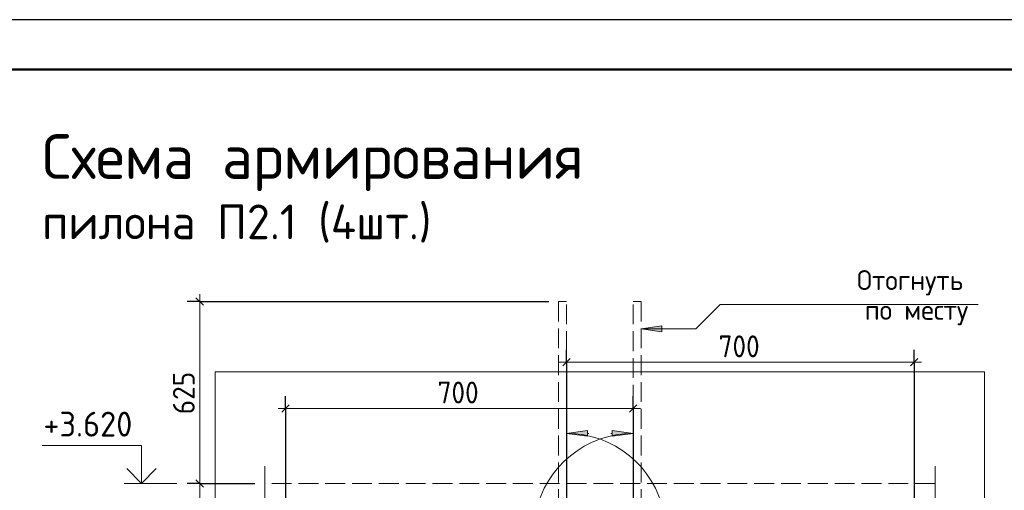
# Model space of a CAD drawing. Header units: millimetres. Extents: x 0 to 42000, y 0 to 29700.
# Tile 9 of 15: x 12930 to 22845, y 24962 to 29700. Entities that reach past the tile are written whole.
import ezdxf

# ---------------------------------------------------------------- set-up
doc = ezdxf.new("R2010")
doc.units = ezdxf.units.MM
doc.linetypes.add('______2', pattern=[270, 200, -70])
for name, color, linetype, lineweight in [('Standard', 7, 'Continuous', 25), ('ЖБ Перекрытие верхний уровень', 7, 'Continuous', 18), ('Заголовок чертежа', 7, 'Continuous', 25), ('Позиционная метка диаметр_ шаг', 7, 'Continuous', 13), ('Примечания', 7, 'Continuous', 13)]:
    doc.layers.add(name, color=color, linetype=linetype, lineweight=lineweight)
doc.styles.add('ISOCPEUR', font='txt')

msp = doc.modelspace()

# ---------------------------------------------------------------- hatches: boundary and pattern name
at = {"layer": 'Примечания', "linetype": 'Continuous', "lineweight": 13, "transparency": 33554687}
for points in [[(19397.4, 26619), (19187.4, 26589), (19397.4, 26559)], [(18647.4, 25565.6), (18437.4, 25535.6), (18647.4, 25505.7)]]:
    msp.add_hatch(color=7, dxfattribs=at).paths.add_polyline_path(points)
msp.add_hatch(color=7, dxfattribs=at).paths.add_polyline_path([(18897.4, 25565.6), (19107.4, 25535.6), (18897.4, 25505.7)], flags=16)

# ---------------------------------------------------------------- linework, layer by layer
at = {"layer": 'Standard', "color": 7, "linetype": 'Continuous', "lineweight": 25, "transparency": 33554687}
for p, q in [((14705, 26899.9), (14780, 26824.9)), ((18399.9, 26214.1), (18474.9, 26289.1)), ((21899.9, 26214.1), (21974.9, 26289.1)), ((15569.9, 25749.1), (15644.9, 25824.1)), ((19069.9, 25749.1), (19144.9, 25824.1)), ((14705, 25069.3), (14780, 24994.3))]:
    msp.add_line(p, q, dxfattribs=at)
at = {"layer": 'Standard', "color": 7, "linetype": 'Continuous', "lineweight": 13, "transparency": 33554687}
for p, q in [((14742.5, 26862.4), (14742.5, 26937.3)), ((18437.4, 26251.6), (18362.4, 26251.6)), ((18437.4, 26251.6), (21937.4, 26251.6)), ((21937.4, 26251.6), (22012.4, 26251.6)), ((15607.4, 25786.6), (15532.4, 25786.6)), ((15607.4, 25786.6), (19107.4, 25786.6)), ((19107.4, 25786.6), (19182.4, 25786.6)), ((14511.8, 25031.8), (13981.8, 25031.8)), ((14742.5, 25031.8), (14742.5, 24031.8))]:
    msp.add_line(p, q, dxfattribs=at)
at = {"layer": 'Standard', "color": 7, "linetype": 'Continuous', "lineweight": -3, "transparency": 33554687}
for p, q in [((14742.5, 26862.4), (14617.5, 26862.4)), ((14742.5, 26862.4), (14867.5, 26862.4)), ((18437.4, 26251.6), (18437.4, 26376.6)), ((21937.4, 26251.6), (21937.4, 26376.6)), ((18437.4, 26251.6), (18437.4, 26126.6)), ((18437.4, 26251.6), (18437.4, 24556.8)), ((21937.4, 26251.6), (21937.4, 26126.6)), ((21937.4, 26251.6), (21937.4, 24836.8)), ((15607.4, 25786.6), (15607.4, 25911.6)), ((19107.4, 25786.6), (19107.4, 25911.6)), ((15607.4, 25786.6), (15607.4, 25661.6)), ((15607.4, 25786.6), (15607.4, 24836.8)), ((19107.4, 25786.6), (19107.4, 25661.6)), ((19107.4, 25786.6), (19107.4, 24836.8)), ((14742.5, 25031.8), (14617.5, 25031.8)), ((14742.5, 25031.8), (14867.5, 25031.8)), ((14742.5, 25031.8), (15297.4, 25031.8))]:
    msp.add_line(p, q, dxfattribs=at)
at = {"layer": 'Standard', "color": 7, "linetype": 'Continuous', "lineweight": 25, "transparency": 33554687}
msp.add_lwpolyline([(0, 0), (42000, 0), (42000, 29700), (0, 29700), (0, 0)], close=True, dxfattribs=at)
at = {"layer": 'Standard', "color": 7, "linetype": 'Continuous', "lineweight": 50, "transparency": 33554687}
msp.add_lwpolyline([(2000, 29200), (41500, 29200), (41500, 500), (2000, 500), (2000, 29200)], close=True, dxfattribs=at)
at = {"layer": 'Standard', "color": 7, "linetype": 'Continuous', "lineweight": 35, "transparency": 33554687}
for points in [[(23000, 29200), (2000, 29200), (2000, 500), (23000, 500), (23000, 29200)], [(14304.5, 25180.3), (14156.1, 25031.8), (14007.6, 25180.3)]]:
    msp.add_lwpolyline(points, dxfattribs=at)
at = {"layer": 'Standard', "color": 7, "linetype": 'Continuous', "lineweight": -3, "transparency": 33554687}
msp.add_lwpolyline([(14742.5, 26862.4), (17482.8, 26862.4), (17482.8, 26862.4), (18257.3, 26862.4)], dxfattribs=at)
at = {"layer": 'Standard', "color": 7, "linetype": 'Continuous', "lineweight": 13, "transparency": 33554687}
for points in [[(14742.5, 26862.4), (14742.5, 25633.9), (14742.5, 25633.9), (14742.5, 25031.8)], [(14156.1, 25031.8), (14156.1, 25411.8), (13156.1, 25411.8)]]:
    msp.add_lwpolyline(points, dxfattribs=at)
at = {"layer": 'Standard', "color": 254, "linetype": 'Continuous', "lineweight": 18, "true_color": 0xc4c4ff, "transparency": 33554687}
msp.add_lwpolyline([(14897.4, 3631.8), (22647.4, 3631.8), (22647.4, 26156.4), (14897.4, 26156.4), (14897.4, 3631.8)], dxfattribs=at)
at = {"layer": 'ЖБ Перекрытие верхний уровень', "color": 7, "linetype": '______2', "lineweight": 18, "transparency": 33554687}
msp.add_line((22147.4, 25031.8), (15397.4, 25031.8), dxfattribs=at)
at = {"layer": 'Примечания', "color": 7, "linetype": '______2', "lineweight": 13, "transparency": 33554687}
for p, q in [((18437.4, 26862.4), (18357.3, 26862.4)), ((18357.3, 26862.4), (18357.3, 24462.4)), ((18437.4, 24474.1), (18437.4, 26862.4)), ((19107.4, 24474.1), (19107.4, 26862.4)), ((19107.4, 26862.4), (19187.4, 26862.4)), ((19187.4, 26862.4), (19187.4, 24462.4))]:
    msp.add_line(p, q, dxfattribs=at)
at = {"layer": 'Примечания', "color": 7, "linetype": 'Continuous', "lineweight": 13, "transparency": 33554687}
for p, q in [((19397.4, 26619), (19187.4, 26589)), ((19187.4, 26589), (19187.4, 26589)), ((19187.4, 26589), (19187.4, 26589)), ((19187.4, 26589), (19187.4, 26589)), ((19187.4, 26589), (19397.4, 26559)), ((19397.4, 26559), (19397.4, 26619)), ((19397.4, 26589), (19412.4, 26589)), ((18647.4, 25565.6), (18437.4, 25535.6)), ((18437.4, 25535.6), (18437.4, 25535.6)), ((18437.4, 25535.6), (18437.4, 25535.6)), ((18437.4, 25535.6), (18437.4, 25535.6)), ((18437.4, 25535.6), (18647.4, 25505.7)), ((18647.4, 25505.7), (18647.4, 25565.6)), ((18647.4, 25535.6), (18662.4, 25535.6)), ((18897.4, 25535.6), (18882.4, 25535.6)), ((18897.4, 25505.7), (18897.4, 25565.6)), ((18897.4, 25565.6), (19107.4, 25535.6)), ((19107.4, 25535.6), (18897.4, 25505.7)), ((19107.4, 25535.6), (19107.4, 25535.6)), ((19107.4, 25535.6), (19107.4, 25535.6)), ((19107.4, 25535.6), (19107.4, 25535.6)), ((15397.4, 25206.8), (15397.4, 24572.3)), ((22147.4, 25206.8), (22147.4, 24572.3))]:
    msp.add_line(p, q, dxfattribs=at)
msp.add_lwpolyline([(22580.4, 26834), (19982.3, 26834), (19737.4, 26589), (19187.4, 26589)], dxfattribs=at)
for centre, start, end in [((19107.4, 24535.6), 90, 168.39698), ((18437.4, 24535.6), 11.60302, 90)]:
    msp.add_arc(centre, 1000, start, end, dxfattribs=at)

# ---------------------------------------------------------------- texts
at = {"layer": 'Standard', "color": 7, "linetype": 'Continuous', "lineweight": 25, "transparency": 33554687, "attachment_point": 7, "style": 'ISOCPEUR'}
for s, insert, char_height, width in [('\\W0.91;700', (19967.4, 26301.6), 220, 561.996), ('\\W0.91;700', (17137.4, 25836.6), 220, 561.981), ('\\W0.95;+3.620', (13168.5, 25503.4), 250, 1067.871)]:
    msp.add_mtext(s, dxfattribs=dict(at, insert=insert, char_height=char_height, width=width))
at = {"layer": 'Standard', "color": 7, "linetype": 'Continuous', "lineweight": 25, "transparency": 33554687, "insert": (14692.5, 25727.1), "char_height": 220, "width": 561.988, "attachment_point": 7, "rotation": 90, "style": 'ISOCPEUR'}
msp.add_mtext('\\W0.91;625', dxfattribs=at)
at = {"layer": 'Заголовок чертежа', "color": 7, "linetype": 'Continuous', "lineweight": 50, "transparency": 33554687, "attachment_point": 7, "style": 'ISOCPEUR'}
for s, insert, char_height, width in [('\\W0.98;Схема армирования', (13156.1, 27975), 450, 5752.748), ('\\W0.97;пилона П2.1 (4шт.)', (13156.1, 27455.3), 350, 4192.082)]:
    msp.add_mtext(s, dxfattribs=dict(at, insert=insert, char_height=char_height, width=width))
at = {"layer": 'Позиционная метка диаметр_ шаг', "color": 7, "linetype": 'Continuous', "lineweight": 18, "transparency": 33554687, "char_height": 200, "attachment_point": 7, "style": 'ISOCPEUR'}
for s, insert, width in [('\\W0.97;Отогнуть', (21360.4, 26924), 1316.063), ('\\W0.97;по месту', (21440.4, 26624), 1236.083)]:
    msp.add_mtext(s, dxfattribs=dict(at, insert=insert, width=width))

doc.saveas('drawing.dxf')
